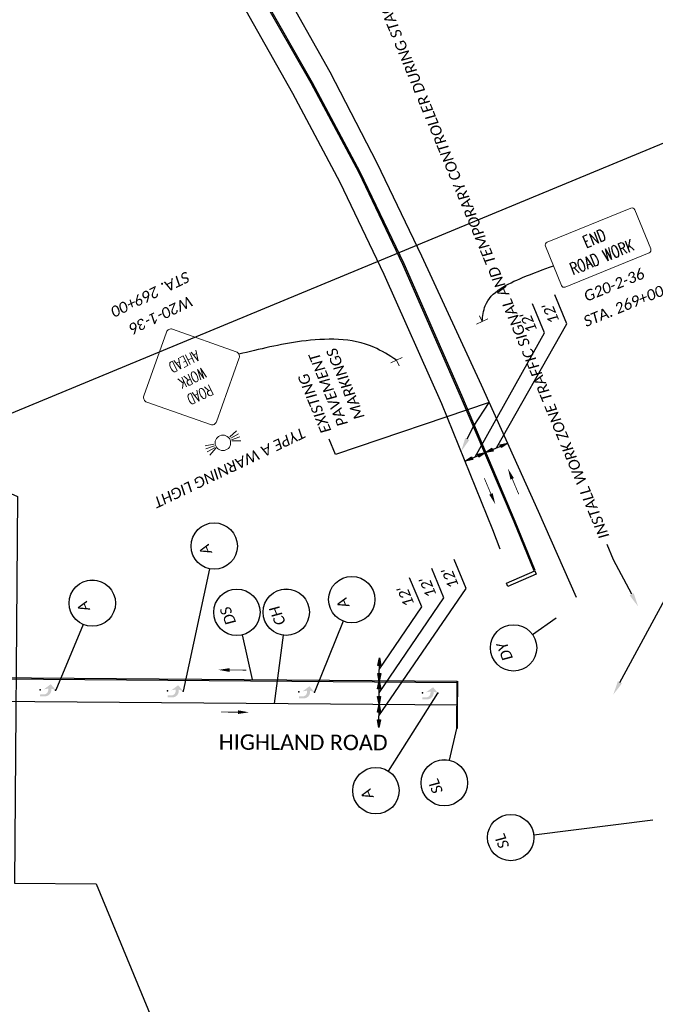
# Model space of a CAD drawing. Header units: feet. Extents: x 2244015 to 2247220, y 592506 to 600255.
# Tile 5 of 12: x 2245459 to 2245788, y 596083 to 596593. Entities that reach past the tile are written whole.
import ezdxf
from ezdxf import colors
from ezdxf.entities.mleader import LeaderData, LeaderLine
from ezdxf.enums import TextEntityAlignment as Align
from ezdxf.math import Vec2, Vec3

# ---------------------------------------------------------------- set-up
doc = ezdxf.new("R2010")
doc.units = ezdxf.units.FT
doc.header["$MEASUREMENT"] = 0
doc.set_wipeout_variables(frame=1)
doc.linetypes.add('dsolidcl', pattern=[0])
for name, color, linetype in [('MT_P_Cells', 7, 'Continuous'), ('MT_P_Edge_Line', 7, 'Continuous'), ('MT_P_Text', 7, 'Continuous'), ('PM_P_Cells', 7, 'Continuous'), ('PM_P_Channelizing_Line', 7, 'Continuous'), ('PM_P_CL_Double_Solid', 2, 'dsolidcl'), ('PM_P_Stop_Line', 7, 'Continuous'), ('PM_X_CL_Double_Solid', 2, 'dsolidcl'), ('PM_X_Edge_Line', 2, 'Continuous'), ('PM_X_Stop_Line', 7, 'Continuous'), ('RD_X_Text', 7, 'Continuous'), ('SN_P_Signs', 120, 'Continuous'), ('TX_P_20', 7, 'Continuous')]:
    doc.layers.add(name, color=color, linetype=linetype)
doc.layers.add('PM_P_Cells (Construction)', color=7, linetype='Continuous', lineweight=0)
doc.layers.add('SC_Scratch1', color=7, linetype='Continuous', plot=False)
doc.styles.add('P_Slanted_Normal', font='calibrii.ttf', dxfattribs={"height": 0.14})
doc.styles.add('P_Straight_Title', font='calibri.ttf', dxfattribs={"height": 0.2})
doc.styles.add('S', font='SIMPLEX', dxfattribs={"width": 0.7})

# ---------------------------------------------------------------- blocks, each defined once
blk = doc.blocks.new('ARR')
at = {"const_width": 0.0138}
blk.add_lwpolyline([(0.295, 0.001), (0.001, 0.001)], dxfattribs=at)
blk.add_solid([(0.292, 0.032), (0.292, -0.032), (0.484, 0.001)])
blk = doc.blocks.new('Dim1')
h = blk.add_hatch(color=4)
h.dxf.hatch_style = 1
h.paths.add_polyline_path([(0, 0), (-1, -0.2), (-1, 0.2)])
at = {"color": 4}
blk.add_lwpolyline([(0, 0), (-1, -0.2), (-1, 0.2), (0, 0)], dxfattribs=at)
blk = doc.blocks.new('PMRTP')
at = {"layer": 'PM_P_Cells', "linetype": 'Continuous', "lineweight": 0}
blk.add_hatch(color=7, dxfattribs=at).paths.add_polyline_path([(-5.52, 3.33, -0.418865), (-2.24, 0), (-2.24, 0), (-2.24, -0.67), (0, 0), (-2.56, -3), (-6.08, -0.33), (-3.84, -0.67), (-3.84, 0.04, 0.414214), (-6.14, 2.33), (-8, 2.33), (-8, 3.33)])
at = {"layer": 'PM_P_Cells (Construction)', "color": 7, "linetype": 'Continuous', "lineweight": 30}
for p in [(-8, 0), (0, 0)]:
    blk.add_point(p, dxfattribs=at)
blk = doc.blocks.new('*U1029')
blk.add_wipeout([(-0.298, 0.023), (-0.295, 0.045), (-0.291, 0.07), (-0.285, 0.091), (-0.277, 0.112), (-0.268, 0.133), (-0.257, 0.153), (-0.245, 0.172), (-0.234, 0.186), (-0.221, 0.202), (-0.206, 0.217), (-0.188, 0.233), (-0.172, 0.245), (-0.158, 0.254), (-0.142, 0.263), (-0.124, 0.272), (-0.105, 0.28), (-0.084, 0.287), (-0.058, 0.293), (-0.036, 0.297), (-0.012, 0.299), (0, 0.299), (0.022, 0.298), (0.043, 0.296), (0.069, 0.291), (0.09, 0.285), (0.111, 0.278), (0.135, 0.266), (0.153, 0.256), (0.17, 0.246), (0.187, 0.233), (0.203, 0.219), (0.217, 0.205), (0.23, 0.191), (0.24, 0.178), (0.253, 0.159), (0.264, 0.141), (0.273, 0.122), (0.281, 0.103), (0.286, 0.086), (0.291, 0.068), (0.294, 0.053), (0.297, 0.037), (0.298, 0.018), (0.299, 0), (0.298, -0.02), (0.296, -0.04), (0.293, -0.059), (0.289, -0.076), (0.284, -0.093), (0.278, -0.109), (0.272, -0.123), (0.263, -0.141), (0.254, -0.157), (0.245, -0.171), (0.232, -0.188), (0.22, -0.202), (0.211, -0.211), (0.198, -0.224), (0.188, -0.232), (0.172, -0.244), (0.151, -0.258), (0.129, -0.27), (0.112, -0.277), (0.094, -0.284), (0.07, -0.291), (0.057, -0.293), (0.038, -0.296), (0.025, -0.298), (0.011, -0.299), (0, -0.299), (-0.006, -0.299), (-0.018, -0.298), (-0.028, -0.298), (-0.04, -0.296), (-0.052, -0.294), (-0.064, -0.292), (-0.077, -0.289), (-0.092, -0.284), (-0.115, -0.276), (-0.135, -0.267), (-0.15, -0.258), (-0.168, -0.247), (-0.182, -0.237), (-0.199, -0.223), (-0.218, -0.204), (-0.232, -0.189), (-0.246, -0.17), (-0.255, -0.155), (-0.266, -0.137), (-0.275, -0.118), (-0.283, -0.097), (-0.29, -0.074), (-0.294, -0.054), (-0.297, -0.033), (-0.299, -0.015), (-0.299, 0)])
at = {"flags": 128}
blk.add_lwpolyline([(-0.248, 0.168), (-1.588, 1.077)], dxfattribs=at)
blk.add_circle((0, 0), 0.3)
at = {"style": 'P_Slanted_Normal', "flags": 8}
for tag, p in [('ITEMTYPE', (0, 0.125)), ('ITEMNUMBER', (0, -0.125))]:
    blk.add_attdef(tag, text='', height=0.14, dxfattribs=at).set_placement(p, align=Align.MIDDLE_CENTER)
blk = doc.blocks.new('*U1031')
blk.add_wipeout([(-0.298, 0.023), (-0.295, 0.045), (-0.291, 0.07), (-0.285, 0.091), (-0.277, 0.112), (-0.268, 0.133), (-0.257, 0.153), (-0.245, 0.172), (-0.234, 0.186), (-0.221, 0.202), (-0.206, 0.217), (-0.188, 0.233), (-0.172, 0.245), (-0.158, 0.254), (-0.142, 0.263), (-0.124, 0.272), (-0.105, 0.28), (-0.084, 0.287), (-0.058, 0.293), (-0.036, 0.297), (-0.012, 0.299), (0, 0.299), (0.022, 0.298), (0.043, 0.296), (0.069, 0.291), (0.09, 0.285), (0.111, 0.278), (0.135, 0.266), (0.153, 0.256), (0.17, 0.246), (0.187, 0.233), (0.203, 0.219), (0.217, 0.205), (0.23, 0.191), (0.24, 0.178), (0.253, 0.159), (0.264, 0.141), (0.273, 0.122), (0.281, 0.103), (0.286, 0.086), (0.291, 0.068), (0.294, 0.053), (0.297, 0.037), (0.298, 0.018), (0.299, 0), (0.298, -0.02), (0.296, -0.04), (0.293, -0.059), (0.289, -0.076), (0.284, -0.093), (0.278, -0.109), (0.272, -0.123), (0.263, -0.141), (0.254, -0.157), (0.245, -0.171), (0.232, -0.188), (0.22, -0.202), (0.211, -0.211), (0.198, -0.224), (0.188, -0.232), (0.172, -0.244), (0.151, -0.258), (0.129, -0.27), (0.112, -0.277), (0.094, -0.284), (0.07, -0.291), (0.057, -0.293), (0.038, -0.296), (0.025, -0.298), (0.011, -0.299), (0, -0.299), (-0.006, -0.299), (-0.018, -0.298), (-0.028, -0.298), (-0.04, -0.296), (-0.052, -0.294), (-0.064, -0.292), (-0.077, -0.289), (-0.092, -0.284), (-0.115, -0.276), (-0.135, -0.267), (-0.15, -0.258), (-0.168, -0.247), (-0.182, -0.237), (-0.199, -0.223), (-0.218, -0.204), (-0.232, -0.189), (-0.246, -0.17), (-0.255, -0.155), (-0.266, -0.137), (-0.275, -0.118), (-0.283, -0.097), (-0.29, -0.074), (-0.294, -0.054), (-0.297, -0.033), (-0.299, -0.015), (-0.299, 0)])
at = {"flags": 128}
blk.add_lwpolyline([(-0.216, 0.209), (-0.928, 0.897)], dxfattribs=at)
blk.add_circle((0, 0), 0.3)
at = {"style": 'P_Slanted_Normal', "flags": 8}
for tag, p in [('ITEMTYPE', (0, 0.125)), ('ITEMNUMBER', (0, -0.125))]:
    blk.add_attdef(tag, text='', height=0.14, dxfattribs=at).set_placement(p, align=Align.MIDDLE_CENTER)
blk = doc.blocks.new('*U1030')
blk.add_wipeout([(-0.298, 0.023), (-0.295, 0.045), (-0.291, 0.07), (-0.285, 0.091), (-0.277, 0.112), (-0.268, 0.133), (-0.257, 0.153), (-0.245, 0.172), (-0.234, 0.186), (-0.221, 0.202), (-0.206, 0.217), (-0.188, 0.233), (-0.172, 0.245), (-0.158, 0.254), (-0.142, 0.263), (-0.124, 0.272), (-0.105, 0.28), (-0.084, 0.287), (-0.058, 0.293), (-0.036, 0.297), (-0.012, 0.299), (0, 0.299), (0.022, 0.298), (0.043, 0.296), (0.069, 0.291), (0.09, 0.285), (0.111, 0.278), (0.135, 0.266), (0.153, 0.256), (0.17, 0.246), (0.187, 0.233), (0.203, 0.219), (0.217, 0.205), (0.23, 0.191), (0.24, 0.178), (0.253, 0.159), (0.264, 0.141), (0.273, 0.122), (0.281, 0.103), (0.286, 0.086), (0.291, 0.068), (0.294, 0.053), (0.297, 0.037), (0.298, 0.018), (0.299, 0), (0.298, -0.02), (0.296, -0.04), (0.293, -0.059), (0.289, -0.076), (0.284, -0.093), (0.278, -0.109), (0.272, -0.123), (0.263, -0.141), (0.254, -0.157), (0.245, -0.171), (0.232, -0.188), (0.22, -0.202), (0.211, -0.211), (0.198, -0.224), (0.188, -0.232), (0.172, -0.244), (0.151, -0.258), (0.129, -0.27), (0.112, -0.277), (0.094, -0.284), (0.07, -0.291), (0.057, -0.293), (0.038, -0.296), (0.025, -0.298), (0.011, -0.299), (0, -0.299), (-0.006, -0.299), (-0.018, -0.298), (-0.028, -0.298), (-0.04, -0.296), (-0.052, -0.294), (-0.064, -0.292), (-0.077, -0.289), (-0.092, -0.284), (-0.115, -0.276), (-0.135, -0.267), (-0.15, -0.258), (-0.168, -0.247), (-0.182, -0.237), (-0.199, -0.223), (-0.218, -0.204), (-0.232, -0.189), (-0.246, -0.17), (-0.255, -0.155), (-0.266, -0.137), (-0.275, -0.118), (-0.283, -0.097), (-0.29, -0.074), (-0.294, -0.054), (-0.297, -0.033), (-0.299, -0.015), (-0.299, 0)])
at = {"flags": 128}
blk.add_lwpolyline([(0.175, -0.244), (0.871, -1.217)], dxfattribs=at)
blk.add_circle((0, 0), 0.3)
at = {"style": 'P_Slanted_Normal', "flags": 8}
for tag, p in [('ITEMTYPE', (0, 0.125)), ('ITEMNUMBER', (0, -0.125))]:
    blk.add_attdef(tag, text='', height=0.14, dxfattribs=at).set_placement(p, align=Align.MIDDLE_CENTER)
blk = doc.blocks.new('*U1032')
blk.add_wipeout([(-0.298, 0.023), (-0.295, 0.045), (-0.291, 0.07), (-0.285, 0.091), (-0.277, 0.112), (-0.268, 0.133), (-0.257, 0.153), (-0.245, 0.172), (-0.234, 0.186), (-0.221, 0.202), (-0.206, 0.217), (-0.188, 0.233), (-0.172, 0.245), (-0.158, 0.254), (-0.142, 0.263), (-0.124, 0.272), (-0.105, 0.28), (-0.084, 0.287), (-0.058, 0.293), (-0.036, 0.297), (-0.012, 0.299), (0, 0.299), (0.022, 0.298), (0.043, 0.296), (0.069, 0.291), (0.09, 0.285), (0.111, 0.278), (0.135, 0.266), (0.153, 0.256), (0.17, 0.246), (0.187, 0.233), (0.203, 0.219), (0.217, 0.205), (0.23, 0.191), (0.24, 0.178), (0.253, 0.159), (0.264, 0.141), (0.273, 0.122), (0.281, 0.103), (0.286, 0.086), (0.291, 0.068), (0.294, 0.053), (0.297, 0.037), (0.298, 0.018), (0.299, 0), (0.298, -0.02), (0.296, -0.04), (0.293, -0.059), (0.289, -0.076), (0.284, -0.093), (0.278, -0.109), (0.272, -0.123), (0.263, -0.141), (0.254, -0.157), (0.245, -0.171), (0.232, -0.188), (0.22, -0.202), (0.211, -0.211), (0.198, -0.224), (0.188, -0.232), (0.172, -0.244), (0.151, -0.258), (0.129, -0.27), (0.112, -0.277), (0.094, -0.284), (0.07, -0.291), (0.057, -0.293), (0.038, -0.296), (0.025, -0.298), (0.011, -0.299), (0, -0.299), (-0.006, -0.299), (-0.018, -0.298), (-0.028, -0.298), (-0.04, -0.296), (-0.052, -0.294), (-0.064, -0.292), (-0.077, -0.289), (-0.092, -0.284), (-0.115, -0.276), (-0.135, -0.267), (-0.15, -0.258), (-0.168, -0.247), (-0.182, -0.237), (-0.199, -0.223), (-0.218, -0.204), (-0.232, -0.189), (-0.246, -0.17), (-0.255, -0.155), (-0.266, -0.137), (-0.275, -0.118), (-0.283, -0.097), (-0.29, -0.074), (-0.294, -0.054), (-0.297, -0.033), (-0.299, -0.015), (-0.299, 0)])
at = {"flags": 128}
blk.add_lwpolyline([(-0.296, 0.048), (-0.88, 0.142)], dxfattribs=at)
blk.add_circle((0, 0), 0.3)
at = {"style": 'P_Slanted_Normal', "flags": 8}
for tag, p in [('ITEMTYPE', (0, 0.125)), ('ITEMNUMBER', (0, -0.125))]:
    blk.add_attdef(tag, text='', height=0.14, dxfattribs=at).set_placement(p, align=Align.MIDDLE_CENTER)
blk = doc.blocks.new('*U1033')
blk.add_wipeout([(-0.298, 0.023), (-0.295, 0.045), (-0.291, 0.07), (-0.285, 0.091), (-0.277, 0.112), (-0.268, 0.133), (-0.257, 0.153), (-0.245, 0.172), (-0.234, 0.186), (-0.221, 0.202), (-0.206, 0.217), (-0.188, 0.233), (-0.172, 0.245), (-0.158, 0.254), (-0.142, 0.263), (-0.124, 0.272), (-0.105, 0.28), (-0.084, 0.287), (-0.058, 0.293), (-0.036, 0.297), (-0.012, 0.299), (0, 0.299), (0.022, 0.298), (0.043, 0.296), (0.069, 0.291), (0.09, 0.285), (0.111, 0.278), (0.135, 0.266), (0.153, 0.256), (0.17, 0.246), (0.187, 0.233), (0.203, 0.219), (0.217, 0.205), (0.23, 0.191), (0.24, 0.178), (0.253, 0.159), (0.264, 0.141), (0.273, 0.122), (0.281, 0.103), (0.286, 0.086), (0.291, 0.068), (0.294, 0.053), (0.297, 0.037), (0.298, 0.018), (0.299, 0), (0.298, -0.02), (0.296, -0.04), (0.293, -0.059), (0.289, -0.076), (0.284, -0.093), (0.278, -0.109), (0.272, -0.123), (0.263, -0.141), (0.254, -0.157), (0.245, -0.171), (0.232, -0.188), (0.22, -0.202), (0.211, -0.211), (0.198, -0.224), (0.188, -0.232), (0.172, -0.244), (0.151, -0.258), (0.129, -0.27), (0.112, -0.277), (0.094, -0.284), (0.07, -0.291), (0.057, -0.293), (0.038, -0.296), (0.025, -0.298), (0.011, -0.299), (0, -0.299), (-0.006, -0.299), (-0.018, -0.298), (-0.028, -0.298), (-0.04, -0.296), (-0.052, -0.294), (-0.064, -0.292), (-0.077, -0.289), (-0.092, -0.284), (-0.115, -0.276), (-0.135, -0.267), (-0.15, -0.258), (-0.168, -0.247), (-0.182, -0.237), (-0.199, -0.223), (-0.218, -0.204), (-0.232, -0.189), (-0.246, -0.17), (-0.255, -0.155), (-0.266, -0.137), (-0.275, -0.118), (-0.283, -0.097), (-0.29, -0.074), (-0.294, -0.054), (-0.297, -0.033), (-0.299, -0.015), (-0.299, 0)])
at = {"flags": 128}
blk.add_lwpolyline([(-0.261, 0.149), (-1.036, 0.59)], dxfattribs=at)
blk.add_circle((0, 0), 0.3)
at = {"style": 'P_Slanted_Normal', "flags": 8}
for tag, p in [('ITEMTYPE', (0, 0.125)), ('ITEMNUMBER', (0, -0.125))]:
    blk.add_attdef(tag, text='', height=0.14, dxfattribs=at).set_placement(p, align=Align.MIDDLE_CENTER)
blk = doc.blocks.new('*U1047')
blk.add_wipeout([(-0.298, 0.023), (-0.295, 0.045), (-0.291, 0.07), (-0.285, 0.091), (-0.277, 0.112), (-0.268, 0.133), (-0.257, 0.153), (-0.245, 0.172), (-0.234, 0.186), (-0.221, 0.202), (-0.206, 0.217), (-0.188, 0.233), (-0.172, 0.245), (-0.158, 0.254), (-0.142, 0.263), (-0.124, 0.272), (-0.105, 0.28), (-0.084, 0.287), (-0.058, 0.293), (-0.036, 0.297), (-0.012, 0.299), (0, 0.299), (0.022, 0.298), (0.043, 0.296), (0.069, 0.291), (0.09, 0.285), (0.111, 0.278), (0.135, 0.266), (0.153, 0.256), (0.17, 0.246), (0.187, 0.233), (0.203, 0.219), (0.217, 0.205), (0.23, 0.191), (0.24, 0.178), (0.253, 0.159), (0.264, 0.141), (0.273, 0.122), (0.281, 0.103), (0.286, 0.086), (0.291, 0.068), (0.294, 0.053), (0.297, 0.037), (0.298, 0.018), (0.299, 0), (0.298, -0.02), (0.296, -0.04), (0.293, -0.059), (0.289, -0.076), (0.284, -0.093), (0.278, -0.109), (0.272, -0.123), (0.263, -0.141), (0.254, -0.157), (0.245, -0.171), (0.232, -0.188), (0.22, -0.202), (0.211, -0.211), (0.198, -0.224), (0.188, -0.232), (0.172, -0.244), (0.151, -0.258), (0.129, -0.27), (0.112, -0.277), (0.094, -0.284), (0.07, -0.291), (0.057, -0.293), (0.038, -0.296), (0.025, -0.298), (0.011, -0.299), (0, -0.299), (-0.006, -0.299), (-0.018, -0.298), (-0.028, -0.298), (-0.04, -0.296), (-0.052, -0.294), (-0.064, -0.292), (-0.077, -0.289), (-0.092, -0.284), (-0.115, -0.276), (-0.135, -0.267), (-0.15, -0.258), (-0.168, -0.247), (-0.182, -0.237), (-0.199, -0.223), (-0.218, -0.204), (-0.232, -0.189), (-0.246, -0.17), (-0.255, -0.155), (-0.266, -0.137), (-0.275, -0.118), (-0.283, -0.097), (-0.29, -0.074), (-0.294, -0.054), (-0.297, -0.033), (-0.299, -0.015), (-0.299, 0)])
at = {"flags": 128}
blk.add_lwpolyline([(-0.213, 0.212), (-0.865, 0.861)], dxfattribs=at)
blk.add_circle((0, 0), 0.3)
at = {"style": 'P_Slanted_Normal', "flags": 8}
for tag, p in [('ITEMTYPE', (0, 0.125)), ('ITEMNUMBER', (0, -0.125))]:
    blk.add_attdef(tag, text='', height=0.14, dxfattribs=at).set_placement(p, align=Align.MIDDLE_CENTER)
blk = doc.blocks.new('SGN1PP')
at = {"layer": 'SN_P_Signs', "color": 120, "linetype": 'Continuous', "lineweight": 13}
for p, q in [((0, 0), (-0.08, 0)), ((0, 0.08), (0, -0.08))]:
    blk.add_line(p, q, dxfattribs=at)
blk = doc.blocks.new('*U1074')
blk.add_wipeout([(-0.298, 0.023), (-0.295, 0.045), (-0.291, 0.07), (-0.285, 0.091), (-0.277, 0.112), (-0.268, 0.133), (-0.257, 0.153), (-0.245, 0.172), (-0.234, 0.186), (-0.221, 0.202), (-0.206, 0.217), (-0.188, 0.233), (-0.172, 0.245), (-0.158, 0.254), (-0.142, 0.263), (-0.124, 0.272), (-0.105, 0.28), (-0.084, 0.287), (-0.058, 0.293), (-0.036, 0.297), (-0.012, 0.299), (0, 0.299), (0.022, 0.298), (0.043, 0.296), (0.069, 0.291), (0.09, 0.285), (0.111, 0.278), (0.135, 0.266), (0.153, 0.256), (0.17, 0.246), (0.187, 0.233), (0.203, 0.219), (0.217, 0.205), (0.23, 0.191), (0.24, 0.178), (0.253, 0.159), (0.264, 0.141), (0.273, 0.122), (0.281, 0.103), (0.286, 0.086), (0.291, 0.068), (0.294, 0.053), (0.297, 0.037), (0.298, 0.018), (0.299, 0), (0.298, -0.02), (0.296, -0.04), (0.293, -0.059), (0.289, -0.076), (0.284, -0.093), (0.278, -0.109), (0.272, -0.123), (0.263, -0.141), (0.254, -0.157), (0.245, -0.171), (0.232, -0.188), (0.22, -0.202), (0.211, -0.211), (0.198, -0.224), (0.188, -0.232), (0.172, -0.244), (0.151, -0.258), (0.129, -0.27), (0.112, -0.277), (0.094, -0.284), (0.07, -0.291), (0.057, -0.293), (0.038, -0.296), (0.025, -0.298), (0.011, -0.299), (0, -0.299), (-0.006, -0.299), (-0.018, -0.298), (-0.028, -0.298), (-0.04, -0.296), (-0.052, -0.294), (-0.064, -0.292), (-0.077, -0.289), (-0.092, -0.284), (-0.115, -0.276), (-0.135, -0.267), (-0.15, -0.258), (-0.168, -0.247), (-0.182, -0.237), (-0.199, -0.223), (-0.218, -0.204), (-0.232, -0.189), (-0.246, -0.17), (-0.255, -0.155), (-0.266, -0.137), (-0.275, -0.118), (-0.283, -0.097), (-0.29, -0.074), (-0.294, -0.054), (-0.297, -0.033), (-0.299, -0.015), (-0.299, 0)])
at = {"flags": 128}
blk.add_lwpolyline([(0.245, -0.173), (0.588, -0.414)], dxfattribs=at)
blk.add_circle((0, 0), 0.3)
at = {"style": 'P_Slanted_Normal', "flags": 8}
for tag, p in [('ITEMTYPE', (0, 0.125)), ('ITEMNUMBER', (0, -0.125))]:
    blk.add_attdef(tag, text='', height=0.14, dxfattribs=at).set_placement(p, align=Align.MIDDLE_CENTER)
blk = doc.blocks.new('*U1075')
blk.add_wipeout([(-0.298, 0.023), (-0.295, 0.045), (-0.291, 0.07), (-0.285, 0.091), (-0.277, 0.112), (-0.268, 0.133), (-0.257, 0.153), (-0.245, 0.172), (-0.234, 0.186), (-0.221, 0.202), (-0.206, 0.217), (-0.188, 0.233), (-0.172, 0.245), (-0.158, 0.254), (-0.142, 0.263), (-0.124, 0.272), (-0.105, 0.28), (-0.084, 0.287), (-0.058, 0.293), (-0.036, 0.297), (-0.012, 0.299), (0, 0.299), (0.022, 0.298), (0.043, 0.296), (0.069, 0.291), (0.09, 0.285), (0.111, 0.278), (0.135, 0.266), (0.153, 0.256), (0.17, 0.246), (0.187, 0.233), (0.203, 0.219), (0.217, 0.205), (0.23, 0.191), (0.24, 0.178), (0.253, 0.159), (0.264, 0.141), (0.273, 0.122), (0.281, 0.103), (0.286, 0.086), (0.291, 0.068), (0.294, 0.053), (0.297, 0.037), (0.298, 0.018), (0.299, 0), (0.298, -0.02), (0.296, -0.04), (0.293, -0.059), (0.289, -0.076), (0.284, -0.093), (0.278, -0.109), (0.272, -0.123), (0.263, -0.141), (0.254, -0.157), (0.245, -0.171), (0.232, -0.188), (0.22, -0.202), (0.211, -0.211), (0.198, -0.224), (0.188, -0.232), (0.172, -0.244), (0.151, -0.258), (0.129, -0.27), (0.112, -0.277), (0.094, -0.284), (0.07, -0.291), (0.057, -0.293), (0.038, -0.296), (0.025, -0.298), (0.011, -0.299), (0, -0.299), (-0.006, -0.299), (-0.018, -0.298), (-0.028, -0.298), (-0.04, -0.296), (-0.052, -0.294), (-0.064, -0.292), (-0.077, -0.289), (-0.092, -0.284), (-0.115, -0.276), (-0.135, -0.267), (-0.15, -0.258), (-0.168, -0.247), (-0.182, -0.237), (-0.199, -0.223), (-0.218, -0.204), (-0.232, -0.189), (-0.246, -0.17), (-0.255, -0.155), (-0.266, -0.137), (-0.275, -0.118), (-0.283, -0.097), (-0.29, -0.074), (-0.294, -0.054), (-0.297, -0.033), (-0.299, -0.015), (-0.299, 0)])
at = {"flags": 128}
blk.add_lwpolyline([(-0.077, -0.29), (-0.477, -1.79)], dxfattribs=at)
blk.add_circle((0, 0), 0.3)
at = {"style": 'P_Slanted_Normal', "flags": 8}
for tag, p in [('ITEMTYPE', (0, 0.125)), ('ITEMNUMBER', (0, -0.125))]:
    blk.add_attdef(tag, text='', height=0.14, dxfattribs=at).set_placement(p, align=Align.MIDDLE_CENTER)
blk = doc.blocks.new('*U1081')
blk.add_wipeout([(-0.298, 0.023), (-0.295, 0.045), (-0.291, 0.07), (-0.285, 0.091), (-0.277, 0.112), (-0.268, 0.133), (-0.257, 0.153), (-0.245, 0.172), (-0.234, 0.186), (-0.221, 0.202), (-0.206, 0.217), (-0.188, 0.233), (-0.172, 0.245), (-0.158, 0.254), (-0.142, 0.263), (-0.124, 0.272), (-0.105, 0.28), (-0.084, 0.287), (-0.058, 0.293), (-0.036, 0.297), (-0.012, 0.299), (0, 0.299), (0.022, 0.298), (0.043, 0.296), (0.069, 0.291), (0.09, 0.285), (0.111, 0.278), (0.135, 0.266), (0.153, 0.256), (0.17, 0.246), (0.187, 0.233), (0.203, 0.219), (0.217, 0.205), (0.23, 0.191), (0.24, 0.178), (0.253, 0.159), (0.264, 0.141), (0.273, 0.122), (0.281, 0.103), (0.286, 0.086), (0.291, 0.068), (0.294, 0.053), (0.297, 0.037), (0.298, 0.018), (0.299, 0), (0.298, -0.02), (0.296, -0.04), (0.293, -0.059), (0.289, -0.076), (0.284, -0.093), (0.278, -0.109), (0.272, -0.123), (0.263, -0.141), (0.254, -0.157), (0.245, -0.171), (0.232, -0.188), (0.22, -0.202), (0.211, -0.211), (0.198, -0.224), (0.188, -0.232), (0.172, -0.244), (0.151, -0.258), (0.129, -0.27), (0.112, -0.277), (0.094, -0.284), (0.07, -0.291), (0.057, -0.293), (0.038, -0.296), (0.025, -0.298), (0.011, -0.299), (0, -0.299), (-0.006, -0.299), (-0.018, -0.298), (-0.028, -0.298), (-0.04, -0.296), (-0.052, -0.294), (-0.064, -0.292), (-0.077, -0.289), (-0.092, -0.284), (-0.115, -0.276), (-0.135, -0.267), (-0.15, -0.258), (-0.168, -0.247), (-0.182, -0.237), (-0.199, -0.223), (-0.218, -0.204), (-0.232, -0.189), (-0.246, -0.17), (-0.255, -0.155), (-0.266, -0.137), (-0.275, -0.118), (-0.283, -0.097), (-0.29, -0.074), (-0.294, -0.054), (-0.297, -0.033), (-0.299, -0.015), (-0.299, 0)])
at = {"flags": 128}
blk.add_lwpolyline([(0.068, -0.292), (0.152, -0.656)], dxfattribs=at)
blk.add_circle((0, 0), 0.3)
at = {"style": 'P_Slanted_Normal', "flags": 8}
for tag, p in [('ITEMTYPE', (0, 0.125)), ('ITEMNUMBER', (0, -0.125))]:
    blk.add_attdef(tag, text='', height=0.14, dxfattribs=at).set_placement(p, align=Align.MIDDLE_CENTER)

msp = doc.modelspace()

# ---------------------------------------------------------------- linework, layer by layer
at = {"layer": 'MT_P_Edge_Line', "color": 95, "linetype": 'Continuous'}
for p, q in [((2245742.337, 596435.235), (2245736.115, 596450.273)), ((2245730.804, 596430.463), (2245724.582, 596445.501)), ((2245705.924, 596371.029), (2245742.337, 596435.235)), ((2245694.901, 596366.33), (2245730.804, 596430.463)), ((2245700.132, 596368.56), (2245711.715, 596373.497)), ((2245689.669, 596364.1), (2245700.132, 596368.56)), ((2245690.218, 596298.237), (2245683.996, 596313.275)), ((2245667.151, 596288.693), (2245660.929, 596303.731)), ((2245678.685, 596293.465), (2245672.462, 596308.503)), ((2245645.028, 596232.269), (2245690.218, 596298.237)), ((2245645.123, 596244.305), (2245678.685, 596293.465)), ((2245645.218, 596256.34), (2245667.151, 596288.693)), ((2245645.17, 596250.322), (2245645.265, 596262.358)), ((2245645.075, 596238.287), (2245645.17, 596250.322)), ((2245644.98, 596226.251), (2245645.075, 596238.287))]:
    msp.add_line(p, q, dxfattribs=at)
at = {"layer": 'PM_P_Channelizing_Line', "flags": 128}
msp.add_lwpolyline([(2244985.545, 596243.487), (2245685.524, 596237.968)], dxfattribs=at)
at = {"layer": 'PM_P_CL_Double_Solid', "flags": 128}
for points in [[(2244935.639, 596255.551), (2245685.616, 596249.638)], [(2244935.644, 596256.211), (2245685.621, 596250.298)]]:
    msp.add_lwpolyline(points, dxfattribs=at)
at = {"layer": 'PM_P_Stop_Line', "const_width": 1}
msp.add_lwpolyline([(2245685.621, 596250.298), (2245685.427, 596225.718)], dxfattribs=at)
at = {"layer": 'PM_X_CL_Double_Solid', "flags": 128}
for points in [[(2245725.375, 596307.292), (2245715.056, 596332.708), (2245687.295, 596397.837), (2245657.453, 596465.943), (2245634.701, 596513.384), (2245609.991, 596559.688), (2245583.546, 596606.01), (2245556.341, 596651.239), (2245528.172, 596694.737), (2245498.692, 596736.898), (2245468.177, 596778.409), (2245435.253, 596820.222), (2245401.802, 596859.881), (2245367.573, 596898.054), (2245332.245, 596936.745), (2245296.126, 596975.429), (2245260.964, 597013.228), (2245226.404, 597050.305), (2245191.28, 597087.616)], [(2245725.987, 596307.54), (2245715.665, 596332.962), (2245687.901, 596398.099), (2245658.053, 596466.219), (2245635.289, 596513.682), (2245610.569, 596560.007), (2245584.115, 596606.344), (2245556.901, 596651.589), (2245528.72, 596695.105), (2245499.229, 596737.283), (2245468.702, 596778.809), (2245435.765, 596820.639), (2245402.3, 596860.315), (2245368.063, 596898.496), (2245332.729, 596937.193), (2245296.608, 596975.879), (2245261.447, 597013.677), (2245226.886, 597050.757), (2245191.761, 597088.068)]]:
    msp.add_lwpolyline(points, dxfattribs=at)
at = {"layer": 'PM_X_Edge_Line', "flags": 128}
for points in [[(2245747.338, 596293.573), (2245727.747, 596338.11), (2245698.173, 596403.39), (2245667.19, 596470.303), (2245644.149, 596518.272), (2245619.703, 596565.484), (2245593.606, 596611.906), (2245565.784, 596657.527), (2245537.517, 596701.273), (2245508.169, 596743.693), (2245477.183, 596785.421), (2245444.293, 596827.589), (2245410.601, 596867.534), (2245376.219, 596905.877), (2245340.811, 596944.655), (2245304.656, 596983.378), (2245269.501, 597021.169), (2245234.914, 597058.277), (2245199.77, 597095.608)], [(2245707.744, 596318.52), (2245704.081, 596328.639), (2245677.566, 596393.878), (2245647.655, 596460.787), (2245624.885, 596508.414), (2245600.36, 596554.371), (2245574.06, 596601.223), (2245547.131, 596645.806), (2245519.474, 596688.717), (2245489.752, 596730.488), (2245459.772, 596771.757), (2245426.726, 596813.271), (2245393.501, 596852.662), (2245359.417, 596890.673), (2245324.163, 596929.283), (2245288.079, 596967.929), (2245252.91, 597005.736), (2245218.656, 597042.792), (2245183.271, 597080.076)]]:
    msp.add_lwpolyline(points, dxfattribs=at)
at = {"layer": 'PM_X_Stop_Line'}
msp.add_lwpolyline([(2245725.681, 596307.416), (2245726.381, 596305.722), (2245711.775, 596299.248), (2245711.075, 596300.943)], close=True, dxfattribs=at)
at = {"layer": 'SN_P_Signs', "linetype": 'Continuous', "lineweight": 13}
for p, q in [((2245567.738, 596376.69), (2245571.276, 596379.77)), ((2245568.249, 596375.978), (2245572.301, 596378.341)), ((2245568.61, 596375.209), (2245573.02, 596376.807)), ((2245559.574, 596372.873), (2245554.942, 596372.135)), ((2245559.792, 596372.025), (2245555.381, 596370.431)), ((2245560.151, 596371.255), (2245556.097, 596368.896)), ((2245560.461, 596370.788), (2245557.384, 596367.174)), ((2245568.769, 596374.672), (2245573.516, 596374.714))]:
    msp.add_line(p, q, dxfattribs=at)
at = {"layer": 'SN_P_Signs', "linetype": 'Continuous', "lineweight": 13, "flags": 128}
for points in [[(2245785.809, 596473.964), (2245777.559, 596494.224, 0.4142136), (2245775.522, 596495.082), (2245732.109, 596477.403, 0.4142136), (2245731.251, 596475.366), (2245739.501, 596455.107, 0.4142136), (2245741.538, 596454.249), (2245784.951, 596471.928, 0.4142136)], [(2245523.24, 596397.905, 0.4142136), (2245524.762, 596394.714), (2245557.753, 596383.03, 0.4142136), (2245560.944, 596384.552), (2245572.628, 596417.543, 0.4142136), (2245571.107, 596420.734), (2245538.116, 596432.418, 0.4142136), (2245534.924, 596430.896)]]:
    msp.add_lwpolyline(points, format="xyb", close=True, dxfattribs=at)
at = {"layer": 'SN_P_Signs', "linetype": 'Continuous', "lineweight": 13}
msp.add_circle((2245564.203, 596373.612), 4.017, dxfattribs=at)
at = {"layer": 'TX_P_20'}
for points in [[(2245698.5, 596436.393), (2245700.069, 596444.575), (2245719.435, 596459.147), (2245735.376, 596465.237)], [(2245654.122, 596416.399), (2245642.349, 596423.083), (2245604.865, 596426.149), (2245572.528, 596419.453)]]:
    msp.add_spline(points, degree=3, dxfattribs=at)

# ---------------------------------------------------------------- block references
at = {"layer": 'MT_P_Cells', "xscale": -1, "rotation": 179.3928103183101}
for p in [(2245543.576, 596245.17), (2245611.574, 596244.621), (2245675.572, 596244.13)]:
    msp.add_blockref('PMRTP', p, dxfattribs=at)
at = {"layer": 'MT_P_Edge_Line', "color": 95}
for p, xscale, yscale, zscale, rotation in [((2245700.132, 596368.56), 3.999999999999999, 3.999999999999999, 3.999999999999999, 203.0858645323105), ((2245711.715, 596373.497), 3.999999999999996, 3.999999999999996, 3.999999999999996, 23.08586453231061), ((2245689.669, 596364.1), 3.999999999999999, 3.999999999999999, 3.999999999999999, 203.0858645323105), ((2245700.132, 596368.56), 3.999999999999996, 3.999999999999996, 3.999999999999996, 23.08586453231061), ((2245645.265, 596262.358), 3.999999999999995, 3.999999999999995, 3.999999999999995, 89.54826456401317), ((2245645.17, 596250.322), 3.999999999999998, 3.999999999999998, 3.999999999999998, 269.548264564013), ((2245645.17, 596250.322), 3.999999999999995, 3.999999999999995, 3.999999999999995, 89.54826456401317), ((2245645.075, 596238.287), 3.999999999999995, 3.999999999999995, 3.999999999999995, 89.54826456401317), ((2245645.075, 596238.287), 3.999999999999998, 3.999999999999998, 3.999999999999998, 269.548264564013), ((2245644.98, 596226.251), 3.999999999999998, 3.999999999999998, 3.999999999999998, 269.548264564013)]:
    msp.add_blockref('Dim1', p, dxfattribs=dict(at, xscale=xscale, yscale=yscale, zscale=zscale, rotation=rotation))
at = {"layer": 'MT_P_Text', "xscale": -30, "yscale": 29.99999999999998, "zscale": 30}
for p, rotation in [((2245717.435, 596346.906), 292.8286378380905), ((2245699.661, 596355.261), 112.8286378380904), ((2245576.416, 596255.953), 359.4442900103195), ((2245563.207, 596234.331), 179.4442900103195)]:
    msp.add_blockref('ARR', p, dxfattribs=dict(at, rotation=rotation))
at = {"layer": 'PM_P_Cells', "xscale": -1, "rotation": 179.3928103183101}
msp.add_blockref('PMRTP', (2245477.578, 596245.691), dxfattribs=at)
at = {"layer": 'SN_P_Signs', "xscale": 40, "yscale": 40, "zscale": 40}
for p, rotation in [((2245698.5, 596436.393), 296.0732196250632), ((2245654.122, 596416.399), 116.0732196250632)]:
    msp.add_blockref('SGN1PP', p, dxfattribs=dict(at, rotation=rotation))

# ---------------------------------------------------------------- texts
at = {"layer": 'MT_P_Edge_Line', "color": 7, "char_height": 5.6, "attachment_point": 5, "rotation": 112.47826, "style": 'P_Slanted_Normal'}
for insert in [(2245733.988, 596440.587), (2245722.512, 596435.839), (2245681.869, 596303.589), (2245670.335, 596298.816), (2245658.859, 596294.068)]:
    msp.add_mtext("\\A1;12'", dxfattribs=dict(at, insert=insert))
at = {"layer": 'RD_X_Text', "style": 'P_Straight_Title'}
msp.add_text('HIGHLAND ROAD', height=8, rotation=359.80641, dxfattribs=at).set_placement((2245605.762, 596214.661), align=Align.CENTER)
at = {"layer": 'SN_P_Signs', "linetype": 'Continuous', "lineweight": 13, "style": 'S', "width": 0.7}
for s, height, rotation, p in [('END', 6.25, 22.15734, (2245757.744, 596476.595)), ('ROAD WORK', 6.25, 22.15734, (2245761.673, 596466.947)), ('AHEAD', 5.5554, 205.49733, (2245542.932, 596418.212)), ('WORK', 5.5554, 205.49733, (2245547.032, 596409.616)), ('ROAD', 5.5554, 205.49733, (2245551.132, 596401.02))]:
    msp.add_text(s, height=height, rotation=rotation, dxfattribs=at).set_placement(p, align=Align.CENTER)
at = {"layer": 'SN_P_Signs', "style": 'P_Slanted_Normal'}
for s, rotation, p in [('STA. 269+00', 205.49733, (2245545.293, 596462.427)), ('G20-2-36', 22.15734, (2245752.574, 596446.581)), ('STA. 269+00', 22.15734, (2245752.417, 596433.56)), ('W20-1-36', 205.49733, (2245546.791, 596449.846)), ('TYPE A WARNING LIGHT', 205.49733, (2245605.219, 596381.752))]:
    msp.add_text(s, height=5.6, rotation=rotation, dxfattribs=at).set_placement(p)

# ---------------------------------------------------------------- leaders
at = {"layer": 'TX_P_20'}
ml = msp.add_multileader_mtext('Standard', dxfattribs=at)
ml.set_content('EXISTING \\PPAVEMENT \\PMARKINGS', color=256, style='P_Slanted_Normal')
ml.set_leader_properties()
ml.build(insert=Vec2(0, 0))
ml.multileader.update_dxf_attribs({"dogleg_length": 0.215, "arrow_head_size": 7.2, "scale": 40})
ctx = ml.context
ctx.base_point, ctx.scale, ctx.char_height, ctx.arrow_head_size, ctx.landing_gap_size, ctx.plane_origin, ctx.plane_x_axis, ctx.plane_y_axis = Vec3(2245619.286, 596375.594), 40, 5.6, 7.2, 3.6, Vec3(2245988.306, 596367.614), Vec3(-0.3823329, 0.9240246), Vec3(-0.9240246, -0.3823329)
notes = []
notes.append((ctx, [(0, (1, 1, 0), (2245622.575, 596367.644), (-0.3823329, 0.9240246), 8.603, [(1, [(2245687.598, 596369.194), (2245694.006, 596382.091), (2245702.192, 596394.518)], 0, [])])]))
ctx.mtext.insert, ctx.mtext.text_direction, ctx.mtext.rotation, ctx.mtext.width, ctx.mtext.defined_height, ctx.mtext.flow_direction = Vec3(2245615.284, 596377.834), Vec3(-0.3823329, 0.9240246), 1.9631161, 104.62653, 5.782, 5
ml = msp.add_multileader_mtext('Standard', dxfattribs=at)
ml.set_content('{\\fOHDOTSymbols|b0|i1|c186|p2;\\H1.08333x;\ue0a4} R/W & CONST. \\PHIGHLAND ROAD', color=256, style='P_Slanted_Normal')
ml.set_leader_properties()
ml.build(insert=Vec2(0, 0))
ml.multileader.update_dxf_attribs({"dogleg_length": 0.36, "arrow_head_size": 7.2, "scale": 40})
ctx = ml.context
ctx.base_point, ctx.scale, ctx.char_height, ctx.arrow_head_size, ctx.landing_gap_size, ctx.plane_origin, ctx.plane_x_axis, ctx.plane_y_axis = Vec3(2245818.488, 596353.611), 40, 5.6, 7.2, 3.6, Vec3(2245777.142, 595971.097), Vec3(-0.3823329, 0.9240246), Vec3(-0.9240246, -0.3823329)
notes.append((ctx, [(0, (1, 1, 0), (2245821.778, 596345.662), (-0.3823329, 0.9240246), 8.603, [(0, [(2245766.401, 596243.331)], 0, [])])]))
ctx.mtext.insert, ctx.mtext.text_direction, ctx.mtext.rotation, ctx.mtext.width, ctx.mtext.defined_height, ctx.mtext.flow_direction = Vec3(2245814.487, 596355.851), Vec3(-0.3823329, 0.9240246), 1.9631161, 92.38554, 15.888, 5
ml = msp.add_multileader_mtext('Standard', dxfattribs=at)
ml.set_content('EXISTING PAVEMENT MARKINGS', color=256, style='P_Slanted_Normal')
ml.set_leader_properties()
ml.build(insert=Vec2(0, 0))
ml.multileader.update_dxf_attribs({"dogleg_length": 0.215, "arrow_head_size": 7.2, "scale": 40})
ctx = ml.context
ctx.base_point, ctx.scale, ctx.char_height, ctx.arrow_head_size, ctx.landing_gap_size, ctx.plane_origin, ctx.plane_x_axis, ctx.plane_y_axis = Vec3(2246097.981, 595614.155), 40, 5.6, 7.2, 3.6, Vec3(2246381.923, 595566.579), Vec3(-0.3823329, 0.9240246), Vec3(-0.9240246, -0.3823329)
notes.append((ctx, [(0, (1, 1, 0), (2246101.271, 595606.206), (-0.3823329, 0.9240246), 8.603, [(2, [(2246038.772, 595560.552), (2246023.092, 595568.702), (2246042.986, 595578.16)], 0, [])])]))
ctx.mtext.insert, ctx.mtext.text_direction, ctx.mtext.rotation, ctx.mtext.width, ctx.mtext.defined_height, ctx.mtext.flow_direction = Vec3(2246093.98, 595616.396), Vec3(-0.3823329, 0.9240246), 1.9631161, 62.69486, 5.782, 5
for ctx, leaders in notes:
    for number, flags, end, landing, length, lines in leaders:
        leader = LeaderData()
        leader.index, (leader.has_last_leader_line, leader.has_dogleg_vector, leader.attachment_direction) = number, flags
        leader.last_leader_point, leader.dogleg_vector, leader.dogleg_length = Vec3(end), Vec3(landing), length
        for number, points, colour, breaks in lines:
            line = LeaderLine()
            line.index, line.vertices, line.color, line.breaks = number, Vec3.list(points), colors.encode_raw_color(colour), breaks
            leader.lines.append(line)
        ctx.leaders.append(leader)

# ---------------------------------------------------------------- next in the draw order: block references
ref = msp.add_blockref('*U1029', (2245559.733, 596320.207), dxfattribs=dict(at, xscale=40, yscale=40, zscale=40, rotation=112))
ref.add_attrib('ITEMTYPE', 'A', dxfattribs={"layer": '0', "height": 5.6, "rotation": 112, "style": 'P_Slanted_Normal'}).set_placement((2245555.097, 596318.334), align=Align.MIDDLE_CENTER)

# ---------------------------------------------------------------- next in the draw order: block references
ref = msp.add_blockref('*U1031', (2245630.937, 596292.475), dxfattribs=dict(at, xscale=40, yscale=40, zscale=40, rotation=112))
ref.add_attrib('ITEMTYPE', 'A', dxfattribs={"layer": '0', "height": 5.6, "rotation": 112, "style": 'P_Slanted_Normal'}).set_placement((2245626.301, 596290.602), align=Align.MIDDLE_CENTER)

# ---------------------------------------------------------------- next in the draw order: block references
ref = msp.add_blockref('*U1032', (2245571.455, 596285.909), dxfattribs=dict(at, xscale=40, yscale=40, zscale=40, rotation=112))
ref.add_attrib('ITEMTYPE', 'DS', dxfattribs={"layer": '0', "height": 5.6, "rotation": 112, "style": 'P_Slanted_Normal'}).set_placement((2245566.819, 596284.036), align=Align.MIDDLE_CENTER)
ref = msp.add_blockref('*U1030', (2245643.477, 596193.607), dxfattribs=dict(at, xscale=40, yscale=40, zscale=40, rotation=112))
ref.add_attrib('ITEMTYPE', 'A', dxfattribs={"layer": '0', "height": 5.6, "rotation": 112, "style": 'P_Slanted_Normal'}).set_placement((2245638.841, 596191.734), align=Align.MIDDLE_CENTER)

# ---------------------------------------------------------------- next in the draw order: block references
ref = msp.add_blockref('*U1033', (2245597.034, 596285.987), dxfattribs=dict(at, xscale=40, yscale=40, zscale=40, rotation=112))
ref.add_attrib('ITEMTYPE', 'CH', dxfattribs={"layer": '0', "height": 5.6, "rotation": 112, "style": 'P_Slanted_Normal'}).set_placement((2245592.398, 596284.114), align=Align.MIDDLE_CENTER)

# ---------------------------------------------------------------- next in the draw order: linework, layer by layer
at = {"layer": 'SC_Scratch1', "color": 2}
msp.add_lwpolyline([(2246294.689, 595546.014), (2246030.701, 596184.024), (2246006.53, 596188.61), (2246007.743, 596342.527), (2245971.348, 596327.468), (2245874.123, 596562.442), (2245406.068, 596368.775), (2245457.752, 596345.767), (2245456.175, 596145.773), (2245498.477, 596145.44), (2245826.634, 595352.348)], close=True, dxfattribs=at)

# ---------------------------------------------------------------- next in the draw order: block references
at = {"layer": 'TX_P_20'}
ref = msp.add_blockref('*U1047', (2245496.556, 596290.666), dxfattribs=dict(at, xscale=40, yscale=40, zscale=40, rotation=112))
ref.add_attrib('ITEMTYPE', 'A', dxfattribs={"layer": '0', "height": 5.6, "rotation": 112, "style": 'P_Slanted_Normal'}).set_placement((2245491.92, 596288.793), align=Align.MIDDLE_CENTER)

# ---------------------------------------------------------------- next in the draw order: leaders
ml = msp.add_multileader_mtext('Standard', dxfattribs=at)
ml.set_content('INSTALL WORK ZONE TRAFFIC SIGNAL AND TEMPORARY CONTROLLER DURING STAGE 1, PRE-PHASE 1', color=256, style='P_Slanted_Normal')
ml.set_leader_properties()
ml.build(insert=Vec2(0, 0))
ml.multileader.update_dxf_attribs({"dogleg_length": 0.215, "arrow_head_size": 7.2, "scale": 40})
ctx = ml.context
ctx.base_point, ctx.scale, ctx.char_height, ctx.arrow_head_size, ctx.landing_gap_size, ctx.plane_origin, ctx.plane_x_axis, ctx.plane_y_axis = Vec3(2245763.293, 596321), 40, 5.6, 7.2, 3.6, Vec3(2245920.614, 595912.914), Vec3(-0.3823329, 0.9240246), Vec3(-0.9240246, -0.3823329)
notes = []
notes.append((ctx, [(0, (1, 1, 0), (2245766.583, 596313.05), (-0.3823329, 0.9240246), 8.603, [(2, [(2245779.289, 596288.869)], 0, [])])]))
ctx.mtext.insert, ctx.mtext.text_direction, ctx.mtext.rotation, ctx.mtext.width, ctx.mtext.defined_height, ctx.mtext.flow_direction = Vec3(2245759.292, 596323.24), Vec3(-0.3823329, 0.9240246), 1.9631161, 100.15824, 24.196, 5
ml = msp.add_multileader_mtext('Standard', dxfattribs=at)
ml.set_content('EXISTING PAVEMENT MARKINGS', color=256, style='P_Slanted_Normal')
ml.set_leader_properties()
ml.build(insert=Vec2(0, 0))
ml.multileader.update_dxf_attribs({"dogleg_length": 0.215, "arrow_head_size": 7.2, "scale": 40})
ctx = ml.context
ctx.base_point, ctx.scale, ctx.char_height, ctx.arrow_head_size, ctx.landing_gap_size, ctx.plane_origin, ctx.plane_x_axis, ctx.plane_y_axis = Vec3(2246594.171, 596111.979), 40, 5.6, 7.2, 3.6, Vec3(2246926.453, 596062.615), Vec3(0.9876883, -0.1564345), Vec3(0.1564345, 0.9876883)
ctx.text_align_type = 2
notes.append((ctx, [(1, (1, 1, 0), (2246650.339, 596103.083), (-0.9876883, 0.1564345), 8.603, [(1, [(2246643.796, 596151.421), (2246637.623, 596141.926)], 0, [])])]))
ctx.mtext.insert, ctx.mtext.text_direction, ctx.mtext.rotation, ctx.mtext.width, ctx.mtext.defined_height, ctx.mtext.alignment, ctx.mtext.flow_direction = Vec3(2246638.731, 596107.798), Vec3(0.9876883, -0.1564345), 6.1261057, 62.69486, 5.782, 3, 5
ml = msp.add_multileader_mtext('Standard', dxfattribs=at)
ml.set_content('EXISTING PAVEMENT MARKINGS', color=256, style='P_Slanted_Normal')
ml.set_leader_properties()
ml.build(insert=Vec2(0, 0))
ml.multileader.update_dxf_attribs({"dogleg_length": 0.215, "arrow_head_size": 7.2, "scale": 40})
ctx = ml.context
ctx.base_point, ctx.scale, ctx.char_height, ctx.arrow_head_size, ctx.landing_gap_size, ctx.plane_origin = Vec3(2244670.708, 596306.12), 40, 5.6, 7.2, 3.6, Vec3(2245013.965, 596240.961)
notes.append((ctx, [(0, (1, 1, 0), (2244662.105, 596306.12), (1, 0), 8.603, [(2, [(2244664.137, 596245.888), (2244670.397, 596258.373)], 0, [])])]))
ctx.mtext.insert, ctx.mtext.width, ctx.mtext.defined_height, ctx.mtext.flow_direction = Vec3(2244674.308, 596308.961), 62.69486, 5.782, 5
for ctx, leaders in notes:
    for number, flags, end, landing, length, lines in leaders:
        leader = LeaderData()
        leader.index, (leader.has_last_leader_line, leader.has_dogleg_vector, leader.attachment_direction) = number, flags
        leader.last_leader_point, leader.dogleg_vector, leader.dogleg_length = Vec3(end), Vec3(landing), length
        for number, points, colour, breaks in lines:
            line = LeaderLine()
            line.index, line.vertices, line.color, line.breaks = number, Vec3.list(points), colors.encode_raw_color(colour), breaks
            leader.lines.append(line)
        ctx.leaders.append(leader)

# ---------------------------------------------------------------- next in the draw order: block references
ref = msp.add_blockref('*U1081', (2245714.771, 596267.515), dxfattribs=dict(at, xscale=40, yscale=40, zscale=40, rotation=112))
ref.add_attrib('ITEMTYPE', 'DY', dxfattribs={"layer": '0', "height": 5.6, "rotation": 112, "style": 'P_Slanted_Normal'}).set_placement((2245710.135, 596265.642), align=Align.MIDDLE_CENTER)
ref = msp.add_blockref('*U1074', (2245678.889, 596197.701), dxfattribs=dict(at, xscale=40, yscale=40, zscale=40, rotation=112))
ref.add_attrib('ITEMTYPE', 'SL', dxfattribs={"layer": '0', "height": 5.6, "rotation": 112, "style": 'P_Slanted_Normal'}).set_placement((2245674.253, 596195.828), align=Align.MIDDLE_CENTER)

# ---------------------------------------------------------------- next in the draw order: block references
ref = msp.add_blockref('*U1075', (2245713.264, 596169.315), dxfattribs=dict(at, xscale=40, yscale=40, zscale=40, rotation=112))
ref.add_attrib('ITEMTYPE', 'SL', dxfattribs={"layer": '0', "height": 5.6, "rotation": 112, "style": 'P_Slanted_Normal'}).set_placement((2245708.628, 596167.442), align=Align.MIDDLE_CENTER)

doc.saveas('drawing.dxf')
